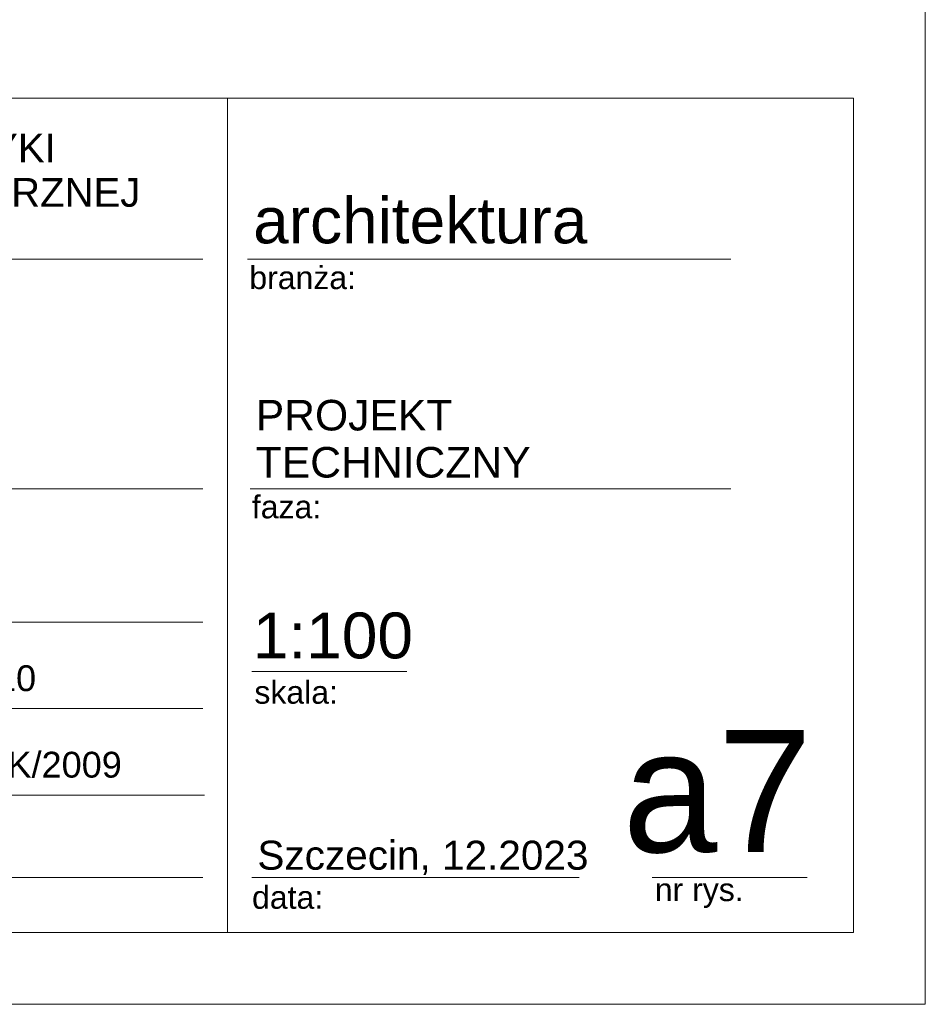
# Model space of a CAD drawing. Extents: x -396299 to -11759, y -15022 to 18278.
# Tile 68 of 205: x -227333 to -221022, y -12022 to -5163. Entities that reach past the tile are written whole.
import ezdxf

# ---------------------------------------------------------------- set-up
doc = ezdxf.new("R2010")
doc.units = 0
doc.header["$MEASUREMENT"] = 0
for name, color, linetype, lineweight in [('ARCH TABELA_Nr_Pióra__1', 7, 'Continuous', 25), ('ARCH TABELA_Nr_Pióra__21', 7, 'Continuous', 13), ('ARCH TABELA_Nr_Pióra__7', 7, 'Continuous', 13)]:
    doc.layers.add(name, color=color, linetype=linetype, lineweight=lineweight)
doc.styles.add('GENERATED_STYLE_5', font='arial.ttf')
doc.styles.add('GENERATED_STYLE_7', font='arial.ttf')

msp = doc.modelspace()

# ---------------------------------------------------------------- linework, layer by layer
at = {"layer": 'ARCH TABELA_Nr_Pióra__21', "linetype": 'Continuous'}
for p, q in [((-221021.9, 17678.4), (-221021.9, -12021.6)), ((-239021.9, -5710.5), (-221521.9, -5710.5)), ((-225883.6, -5710.5), (-225883.6, -11521.6)), ((-221521.9, -5710.5), (-221521.9, -11521.6)), ((-233756, -6831.1), (-226056.2, -6831.1)), ((-225744.3, -6831.1), (-222376.9, -6831.1)), ((-233756, -8431.6), (-226056.2, -8431.6)), ((-225726.8, -8431.6), (-222376.9, -8431.6)), ((-233756, -9359.6), (-226056.2, -9359.6)), ((-225715, -9703.8), (-224635.4, -9703.8)), ((-233756, -9962), (-226056.2, -9962)), ((-233745.3, -10564.3), (-226045.5, -10564.3)), ((-233756, -11139.2), (-226056.2, -11139.2)), ((-225715, -11139.2), (-223433.2, -11139.2)), ((-222924.5, -11139.2), (-221844.9, -11139.2)), ((-221521.9, -11521.6), (-234128.3, -11521.6)), ((-221021.9, -12021.6), (-262821.9, -12021.6))]:
    msp.add_line(p, q, dxfattribs=at)

# ---------------------------------------------------------------- texts
at = {"layer": 'ARCH TABELA_Nr_Pióra__1', "linetype": 'Continuous', "insert": (-225688.1, -7811.3), "char_height": 212.84, "attachment_point": 1, "line_spacing_factor": 0.9248, "style": 'GENERATED_STYLE_7'}
msp.add_mtext('{PROJEKT \\PTECHNICZNY}', dxfattribs=at)
at = {"layer": 'ARCH TABELA_Nr_Pióra__7', "linetype": 'Continuous', "insert": (-233756, -6778.3), "char_height": 200, "attachment_point": 7, "line_spacing_factor": 0.928963, "style": 'GENERATED_STYLE_7'}
msp.add_mtext('{PROJEKT TERMOMODERNIZACJI I KOLORYSTYKI\\PBUDYNKU SZKOŁY WRAZ Z WYMIANĄ ZEWNĘTRZNEJ \\PSTOLARKI OKIENNEJ I DRZWIOWEJ }', dxfattribs=at)
at = {"layer": 'ARCH TABELA_Nr_Pióra__7', "linetype": 'Continuous', "style": 'GENERATED_STYLE_5'}
for s, insert, char_height, attachment_point in [('{architektura}', (-225705.6, -6401.5), 319.16, 1), ('{branża:}', (-225732.5, -6879.9), 159.58, 1), ('{faza:}', (-225715, -8476.6), 159.58, 1), ('{1:100}', (-225707.7, -9292.6), 319.16, 1), ('{mgr inż.arch. Bartosz Balejko  upr. nr 16/ZPOIA/OKK/2010}', (-233758.3, -9660.1), 180, 1), ('{skala:}', (-225697.3, -9768.1), 159.58, 1), ('{a7}', (-221809.2, -10110.5), 851.16, 3), ('{mgr inż.arch. Tomasz Kondarewicz   upr. nr 6/ZPOIA/OKK/2009}', (-233747.6, -10262.5), 180, 1), ('{Szczecin, 12.2023}', (-225676.3, -10881.9), 202.128, 1), ('{data:}', (-225713.6, -11196.4), 159.58, 1), ('{nr rys.}', (-222906.9, -11143), 159.58, 1)]:
    msp.add_mtext(s, dxfattribs=dict(at, insert=insert, char_height=char_height, attachment_point=attachment_point))

doc.saveas('drawing.dxf')
